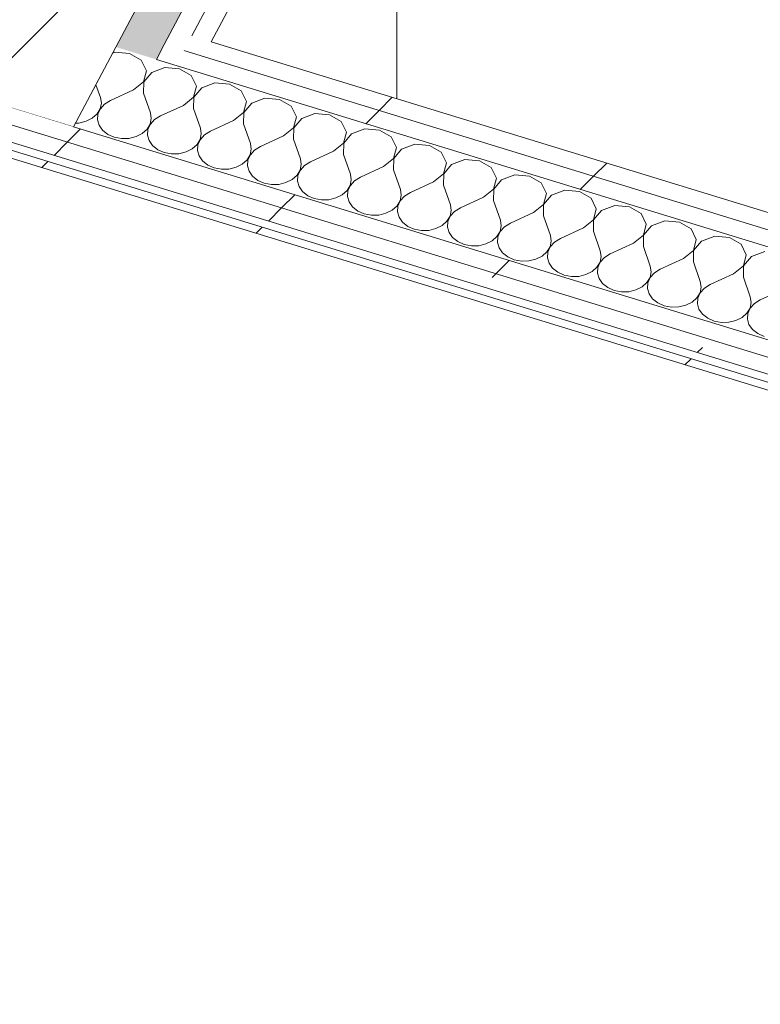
# Model space of a CAD drawing. Header units: millimetres. Extents: x -2220 to 52371, y -4077 to 6953.
# Tile 105 of 256: x 7412 to 7898, y -1580 to -934. Entities that reach past the tile are written whole.
import ezdxf

# ---------------------------------------------------------------- set-up
doc = ezdxf.new("R2010")
doc.units = ezdxf.units.MM
doc.header["$MEASUREMENT"] = 0
doc.linetypes.add('Wipeout_Contour', pattern=[1000, 0, -1000])
doc.layers.add('10_ESTR_Pilars', color=7, linetype='Continuous')
doc.layers.add('Nuevo_08_E_Envans secs', color=7, linetype='Continuous')
for name, color, linetype, lineweight in [('10_ESTR_Pilars_Pluma_Nº__28', 7, 'Continuous', 20), ('10_ESTR_Pilars_Pluma_Nº__42', 8, 'Continuous', 25), ('Nuevo_08_E_Envans secs_Pluma_Nº__1', 7, 'Continuous', 5), ('Nuevo_08_E_Envans secs_Pluma_Nº__47', 7, 'Continuous', 20)]:
    doc.layers.add(name, color=color, linetype=linetype, lineweight=lineweight)
for name, color, linetype, lineweight, true_color in [('Nuevo_08_E_Envans secs_Pluma_Nº__102', 7, 'Continuous', 5, 0xcccccc), ('Nuevo_08_E_Envans secs_Pluma_Nº__171', 171, 'Continuous', 13, 0xaaaaff), ('Nuevo_08_E_Envans secs_Pluma_Nº__177', 7, 'Continuous', 15, 0xf7e046)]:
    doc.layers.add(name, color=color, linetype=linetype, lineweight=lineweight, true_color=true_color)
pattern_1 = [(45, (0, 0), (-183.848, 183.848), [195, -65]), (45, (7e-14, 183.85), (-183.848, 183.848), [195, -65])]

# ---------------------------------------------------------------- blocks, each defined once
blk = doc.blocks.new('Elem Sección_20_1')
at = {"color": 254, "linetype": 'Wipeout_Contour', "lineweight": 0, "ltscale": 29544.938535}
blk.add_wipeout([(7585.97, -741.93), (7231.68, -633.2), (7092.72, -895.4), (7447.01, -1004.13)], dxfattribs=at).dxf.layer = '10_ESTR_Pilars'
at = {"layer": '10_ESTR_Pilars_Pluma_Nº__42', "linetype": 'Continuous', "lineweight": 25}
h = blk.add_hatch(dxfattribs=at)
h.set_pattern_fill('00_GCT_trama_45º_e1_400__05', color=8, style=0, pattern_type=2)
h.set_pattern_definition([(45, (0, 0), (-45.96194, 45.96194), [])])
h.paths.add_polyline_path([(7585.97, -741.93), (7231.68, -633.2), (7092.72, -895.4), (7447.01, -1004.13)])
at = {"layer": '10_ESTR_Pilars_Pluma_Nº__28', "color": 7, "linetype": 'Continuous', "lineweight": 20}
for p, q in [((7231.68, -633.2), (7585.97, -741.93)), ((7092.72, -895.4), (7447.01, -1004.13))]:
    blk.add_line(p, q, dxfattribs=at)
at = {"layer": '10_ESTR_Pilars_Pluma_Nº__28', "color": 7, "linetype": 'Continuous', "lineweight": 20, "flags": 128}
for points in [[(7231.68, -633.2), (7226.52, -642.94), (7120.51, -842.96), (7092.72, -895.4)], [(7585.97, -741.93), (7580.81, -751.66), (7474.8, -951.69), (7447.01, -1004.13)]]:
    blk.add_lwpolyline(points, dxfattribs=at)
blk = doc.blocks.new('*X78')
at = {"layer": 'Nuevo_08_E_Envans secs_Pluma_Nº__102', "color": 254, "linetype": 'Continuous', "lineweight": 5, "true_color": 0xcccccc}
for p, q in [((7474.16, -955.11), (7472.71, -955.64)), ((7483.77, -955.89), (7474.16, -955.11)), ((7491.41, -960.41), (7483.77, -955.89)), ((7494.79, -967.3), (7491.41, -960.41)), ((7492.9, -974.51), (7494.79, -967.3)), ((7498.25, -968.36), (7493.03, -974.56)), ((7506.97, -965.18), (7498.25, -968.36)), ((7516.58, -965.96), (7506.97, -965.18)), ((7524.21, -970.47), (7516.58, -965.96)), ((7486.31, -979.9), (7492.9, -974.51)), ((7493.03, -974.56), (7492.87, -981.91)), ((7527.59, -977.37), (7524.21, -970.47)), ((7539.77, -975.25), (7531.06, -978.43)), ((7549.38, -976.03), (7539.77, -975.25)), ((7557.02, -980.54), (7549.38, -976.03)), ((7461.68, -976.46), (7464.61, -984.85)), ((7486.31, -979.9), (7471.17, -986.87)), ((7492.87, -981.91), (7497.42, -994.92)), ((7525.7, -984.58), (7527.59, -977.37)), ((7531.06, -978.43), (7525.84, -984.62)), ((7560.4, -987.43), (7557.02, -980.54)), ((7464.45, -992.21), (7465.21, -988.54)), ((7467.39, -989.21), (7464.58, -992.25)), ((7465.21, -988.54), (7464.61, -984.85)), ((7471.17, -986.87), (7467.39, -989.21)), ((7519.11, -989.97), (7525.7, -984.58)), ((7525.84, -984.62), (7525.68, -991.98)), ((7558.51, -994.65), (7560.4, -987.43)), ((7563.86, -988.5), (7558.64, -994.69)), ((7572.58, -985.31), (7563.86, -988.5)), ((7582.19, -986.1), (7572.58, -985.31)), ((7589.82, -990.61), (7582.19, -986.1)), ((7459.23, -998.4), (7462.41, -995.58)), ((7462.41, -995.58), (7464.45, -992.21)), ((7464.58, -992.25), (7462.98, -995.76)), ((7498.01, -998.61), (7497.42, -994.92)), ((7519.11, -989.97), (7503.98, -996.93)), ((7525.68, -991.98), (7530.22, -1004.99)), ((7551.92, -1000.03), (7558.51, -994.65)), ((7558.64, -994.69), (7558.48, -1002.05)), ((7593.2, -997.5), (7589.82, -990.61)), ((7605.38, -995.38), (7596.67, -998.56)), ((7614.99, -996.16), (7605.38, -995.38)), ((7448.33, -1001.64), (7450.52, -1001.59)), ((7450.52, -1001.59), (7455.16, -1000.46)), ((7455.16, -1000.46), (7459.23, -998.4)), ((7462.98, -995.76), (7462.7, -999.47)), ((7462.7, -999.47), (7463.75, -1003.09)), ((7497.26, -1002.28), (7498.01, -998.61)), ((7500.19, -999.28), (7497.39, -1002.32)), ((7503.98, -996.93), (7500.19, -999.28)), ((7551.92, -1000.03), (7536.78, -1007)), ((7558.48, -1002.05), (7563.03, -1015.06)), ((7591.31, -1004.72), (7593.2, -997.5)), ((7596.67, -998.56), (7591.45, -1004.76)), ((7622.63, -1000.68), (7614.99, -996.16)), ((7626.01, -1007.57), (7622.63, -1000.68)), ((7463.75, -1003.09), (7466.07, -1006.36)), ((7466.07, -1006.36), (7469.48, -1009.02)), ((7487.97, -1010.52), (7492.04, -1008.47)), ((7492.04, -1008.47), (7495.21, -1005.65)), ((7495.21, -1005.65), (7497.26, -1002.28)), ((7495.78, -1005.83), (7495.5, -1009.53)), ((7497.39, -1002.32), (7495.78, -1005.83)), ((7530.82, -1008.68), (7530.22, -1004.99)), ((7536.78, -1007), (7533, -1009.34)), ((7584.72, -1010.1), (7591.31, -1004.72)), ((7591.45, -1004.76), (7591.28, -1012.11)), ((7624.12, -1014.78), (7626.01, -1007.57)), ((7629.47, -1008.63), (7624.25, -1014.83)), ((7638.19, -1005.45), (7629.47, -1008.63)), ((7647.8, -1006.23), (7638.19, -1005.45)), ((7655.43, -1010.74), (7647.8, -1006.23)), ((7469.48, -1009.02), (7473.71, -1010.87)), ((7473.71, -1010.87), (7478.44, -1011.77)), ((7478.44, -1011.77), (7483.32, -1011.65)), ((7483.32, -1011.65), (7487.97, -1010.52)), ((7495.5, -1009.53), (7496.56, -1013.16)), ((7496.56, -1013.16), (7498.88, -1016.43)), ((7528.02, -1015.72), (7530.06, -1012.35)), ((7530.19, -1012.39), (7528.59, -1015.89)), ((7530.06, -1012.35), (7530.82, -1008.68)), ((7533, -1009.34), (7530.19, -1012.39)), ((7563.62, -1018.74), (7563.03, -1015.06)), ((7584.72, -1010.1), (7569.59, -1017.07)), ((7591.28, -1012.11), (7595.83, -1025.12)), ((7617.53, -1020.17), (7624.12, -1014.78)), ((7624.25, -1014.83), (7624.09, -1022.18)), ((7658.81, -1017.64), (7655.43, -1010.74)), ((7498.88, -1016.43), (7502.28, -1019.09)), ((7502.28, -1019.09), (7506.51, -1020.94)), ((7506.51, -1020.94), (7511.25, -1021.84)), ((7516.13, -1021.72), (7520.77, -1020.59)), ((7520.77, -1020.59), (7524.84, -1018.54)), ((7524.84, -1018.54), (7528.02, -1015.72)), ((7528.59, -1015.89), (7528.31, -1019.6)), ((7528.31, -1019.6), (7529.36, -1023.23)), ((7562.87, -1022.41), (7563.62, -1018.74)), ((7565.8, -1019.41), (7563, -1022.45)), ((7569.59, -1017.07), (7565.8, -1019.41)), ((7617.53, -1020.17), (7602.39, -1027.14)), ((7656.92, -1024.85), (7658.81, -1017.64)), ((7662.28, -1018.7), (7657.06, -1024.89)), ((7670.99, -1015.52), (7662.28, -1018.7)), ((7680.6, -1016.3), (7670.99, -1015.52)), ((7688.24, -1020.81), (7680.6, -1016.3)), ((7691.62, -1027.7), (7688.24, -1020.81)), ((7511.25, -1021.84), (7516.13, -1021.72)), ((7529.36, -1023.23), (7531.68, -1026.5)), ((7531.68, -1026.5), (7535.09, -1029.16)), ((7557.65, -1028.61), (7560.82, -1025.79)), ((7560.82, -1025.79), (7562.87, -1022.41)), ((7561.39, -1025.96), (7561.11, -1029.67)), ((7563, -1022.45), (7561.39, -1025.96)), ((7596.42, -1028.81), (7595.83, -1025.12)), ((7602.39, -1027.14), (7598.61, -1029.48)), ((7624.09, -1022.18), (7628.64, -1035.19)), ((7650.33, -1030.24), (7656.92, -1024.85)), ((7657.06, -1024.89), (7656.89, -1032.25)), ((7689.73, -1034.92), (7691.62, -1027.7)), ((7703.8, -1025.58), (7695.08, -1028.77)), ((7713.41, -1026.37), (7703.8, -1025.58)), ((7721.04, -1030.88), (7713.41, -1026.37)), ((7535.09, -1029.16), (7539.32, -1031.01)), ((7539.32, -1031.01), (7544.05, -1031.91)), ((7544.05, -1031.91), (7548.93, -1031.79)), ((7548.93, -1031.79), (7553.58, -1030.66)), ((7553.58, -1030.66), (7557.65, -1028.61)), ((7561.11, -1029.67), (7562.17, -1033.3)), ((7562.17, -1033.3), (7564.49, -1036.56)), ((7593.63, -1035.85), (7595.67, -1032.48)), ((7595.8, -1032.52), (7594.2, -1036.03)), ((7595.67, -1032.48), (7596.42, -1028.81)), ((7598.61, -1029.48), (7595.8, -1032.52)), ((7650.33, -1030.24), (7635.2, -1037.2)), ((7656.89, -1032.25), (7661.44, -1045.26)), ((7695.08, -1028.77), (7689.86, -1034.96)), ((7724.42, -1037.77), (7721.04, -1030.88)), ((7564.49, -1036.56), (7567.89, -1039.22)), ((7567.89, -1039.22), (7572.12, -1041.07)), ((7581.73, -1041.86), (7586.38, -1040.73)), ((7586.38, -1040.73), (7590.45, -1038.67)), ((7590.45, -1038.67), (7593.63, -1035.85)), ((7594.2, -1036.03), (7593.92, -1039.74)), ((7593.92, -1039.74), (7594.97, -1043.36)), ((7628.48, -1042.55), (7629.23, -1038.88)), ((7631.41, -1039.55), (7628.61, -1042.59)), ((7629.23, -1038.88), (7628.64, -1035.19)), ((7635.2, -1037.2), (7631.41, -1039.55)), ((7683.14, -1040.3), (7668, -1047.27)), ((7683.14, -1040.3), (7689.73, -1034.92)), ((7689.86, -1034.96), (7689.7, -1042.32)), ((7722.53, -1044.99), (7724.42, -1037.77)), ((7727.88, -1038.83), (7722.67, -1045.03)), ((7736.6, -1035.65), (7727.88, -1038.83)), ((7746.21, -1036.43), (7736.6, -1035.65)), ((7753.85, -1040.94), (7746.21, -1036.43)), ((7757.23, -1047.84), (7753.85, -1040.94)), ((7572.12, -1041.07), (7576.86, -1041.97)), ((7576.86, -1041.97), (7581.73, -1041.86)), ((7594.97, -1043.36), (7597.29, -1046.63)), ((7597.29, -1046.63), (7600.7, -1049.29)), ((7623.26, -1048.74), (7626.43, -1045.92)), ((7626.43, -1045.92), (7628.48, -1042.55)), ((7627, -1046.1), (7626.72, -1049.8)), ((7628.61, -1042.59), (7627, -1046.1)), ((7662.03, -1048.95), (7661.44, -1045.26)), ((7668, -1047.27), (7664.22, -1049.61)), ((7689.7, -1042.32), (7694.25, -1055.33)), ((7715.94, -1050.37), (7722.53, -1044.99)), ((7722.67, -1045.03), (7722.5, -1052.38)), ((7769.41, -1045.72), (7760.69, -1048.9)), ((7779.02, -1046.5), (7769.41, -1045.72)), ((7786.65, -1051.01), (7779.02, -1046.5)), ((7600.7, -1049.29), (7604.93, -1051.14)), ((7604.93, -1051.14), (7609.66, -1052.04)), ((7609.66, -1052.04), (7614.54, -1051.92)), ((7614.54, -1051.92), (7619.19, -1050.79)), ((7619.19, -1050.79), (7623.26, -1048.74)), ((7626.72, -1049.8), (7627.78, -1053.43)), ((7627.78, -1053.43), (7630.1, -1056.7)), ((7659.24, -1055.99), (7661.28, -1052.61)), ((7661.41, -1052.66), (7659.81, -1056.16)), ((7661.28, -1052.61), (7662.03, -1048.95)), ((7664.22, -1049.61), (7661.41, -1052.66)), ((7715.94, -1050.37), (7700.81, -1057.34)), ((7722.5, -1052.38), (7727.05, -1065.39)), ((7755.34, -1055.05), (7757.23, -1047.84)), ((7760.69, -1048.9), (7755.47, -1055.09)), ((7790.03, -1057.91), (7786.65, -1051.01)), ((7630.1, -1056.7), (7633.5, -1059.36)), ((7633.5, -1059.36), (7637.73, -1061.21)), ((7651.99, -1060.86), (7656.06, -1058.81)), ((7656.06, -1058.81), (7659.24, -1055.99)), ((7659.81, -1056.16), (7659.52, -1059.87)), ((7659.52, -1059.87), (7660.58, -1063.5)), ((7694.08, -1062.68), (7694.84, -1059.01)), ((7697.02, -1059.68), (7694.22, -1062.72)), ((7694.84, -1059.01), (7694.25, -1055.33)), ((7700.81, -1057.34), (7697.02, -1059.68)), ((7748.75, -1060.44), (7755.34, -1055.05)), ((7755.47, -1055.09), (7755.31, -1062.45)), ((7788.14, -1065.12), (7790.03, -1057.91)), ((7793.49, -1058.97), (7788.28, -1065.16)), ((7802.21, -1055.79), (7793.49, -1058.97)), ((7811.82, -1056.57), (7802.21, -1055.79)), ((7819.46, -1061.08), (7811.82, -1056.57)), ((7637.73, -1061.21), (7642.47, -1062.11)), ((7642.47, -1062.11), (7647.34, -1061.99)), ((7647.34, -1061.99), (7651.99, -1060.86)), ((7660.58, -1063.5), (7662.9, -1066.77)), ((7662.9, -1066.77), (7666.31, -1069.43)), ((7688.87, -1068.88), (7692.04, -1066.06)), ((7692.04, -1066.06), (7694.08, -1062.68)), ((7692.61, -1066.23), (7692.33, -1069.94)), ((7694.22, -1062.72), (7692.61, -1066.23)), ((7727.64, -1069.08), (7727.05, -1065.39)), ((7748.75, -1060.44), (7733.61, -1067.41)), ((7755.31, -1062.45), (7759.86, -1075.46)), ((7781.55, -1070.51), (7788.14, -1065.12)), ((7788.28, -1065.16), (7788.11, -1072.52)), ((7822.84, -1067.97), (7819.46, -1061.08)), ((7835.02, -1065.85), (7826.3, -1069.04)), ((7844.63, -1066.64), (7835.02, -1065.85)), ((7852.26, -1071.15), (7844.63, -1066.64)), ((7666.31, -1069.43), (7670.54, -1071.28)), ((7670.54, -1071.28), (7675.27, -1072.18)), ((7675.27, -1072.18), (7680.15, -1072.06)), ((7680.15, -1072.06), (7684.8, -1070.93)), ((7684.8, -1070.93), (7688.87, -1068.88)), ((7692.33, -1069.94), (7693.39, -1073.57)), ((7724.85, -1076.12), (7726.89, -1072.75)), ((7727.02, -1072.79), (7725.42, -1076.3)), ((7726.89, -1072.75), (7727.64, -1069.08)), ((7729.82, -1069.75), (7727.02, -1072.79)), ((7733.61, -1067.41), (7729.82, -1069.75)), ((7781.55, -1070.51), (7766.42, -1077.47)), ((7788.11, -1072.52), (7792.66, -1085.53)), ((7820.95, -1075.19), (7822.84, -1067.97)), ((7826.3, -1069.04), (7821.08, -1075.23)), ((7855.64, -1078.04), (7852.26, -1071.15)), ((7693.39, -1073.57), (7695.71, -1076.83)), ((7695.71, -1076.83), (7699.11, -1079.49)), ((7699.11, -1079.49), (7703.34, -1081.34)), ((7717.6, -1081), (7721.67, -1078.94)), ((7721.67, -1078.94), (7724.85, -1076.12)), ((7725.42, -1076.3), (7725.13, -1080.01)), ((7759.69, -1082.82), (7760.45, -1079.15)), ((7760.45, -1079.15), (7759.86, -1075.46)), ((7766.42, -1077.47), (7762.63, -1079.82)), ((7814.36, -1080.57), (7820.95, -1075.19)), ((7821.08, -1075.23), (7820.92, -1082.59)), ((7853.75, -1085.26), (7855.64, -1078.04)), ((7859.1, -1079.1), (7853.88, -1085.3)), ((7867.82, -1075.92), (7859.1, -1079.1)), ((7877.43, -1076.7), (7867.82, -1075.92)), ((7885.07, -1081.21), (7877.43, -1076.7)), ((7703.34, -1081.34), (7708.08, -1082.24)), ((7708.08, -1082.24), (7712.95, -1082.13)), ((7712.95, -1082.13), (7717.6, -1081)), ((7725.13, -1080.01), (7726.19, -1083.63)), ((7726.19, -1083.63), (7728.51, -1086.9)), ((7754.48, -1089.01), (7757.65, -1086.19)), ((7757.65, -1086.19), (7759.69, -1082.82)), ((7759.83, -1082.86), (7758.22, -1086.37)), ((7762.63, -1079.82), (7759.83, -1082.86)), ((7793.25, -1089.21), (7792.66, -1085.53)), ((7814.36, -1080.57), (7799.22, -1087.54)), ((7820.92, -1082.59), (7825.47, -1095.6)), ((7847.16, -1090.64), (7853.75, -1085.26)), ((7853.88, -1085.3), (7853.72, -1092.65)), ((7888.45, -1088.11), (7885.07, -1081.21)), ((7900.63, -1085.99), (7891.91, -1089.17)), ((7728.51, -1086.9), (7731.92, -1089.56)), ((7731.92, -1089.56), (7736.15, -1091.41)), ((7736.15, -1091.41), (7740.88, -1092.31)), ((7740.88, -1092.31), (7745.76, -1092.19)), ((7745.76, -1092.19), (7750.41, -1091.06)), ((7750.41, -1091.06), (7754.48, -1089.01)), ((7758.22, -1086.37), (7757.94, -1090.07)), ((7757.94, -1090.07), (7759, -1093.7)), ((7792.5, -1092.88), (7793.25, -1089.21)), ((7795.43, -1089.88), (7792.63, -1092.93)), ((7799.22, -1087.54), (7795.43, -1089.88)), ((7847.16, -1090.64), (7832.03, -1097.61)), ((7853.72, -1092.65), (7858.27, -1105.66)), ((7886.56, -1095.32), (7888.45, -1088.11)), ((7891.91, -1089.17), (7886.69, -1095.36)), ((7759, -1093.7), (7761.32, -1096.97)), ((7761.32, -1096.97), (7764.72, -1099.63)), ((7783.21, -1101.13), (7787.28, -1099.08)), ((7787.28, -1099.08), (7790.46, -1096.26)), ((7790.46, -1096.26), (7792.5, -1092.88)), ((7791.03, -1096.43), (7790.74, -1100.14)), ((7792.63, -1092.93), (7791.03, -1096.43)), ((7826.06, -1099.28), (7825.47, -1095.6)), ((7832.03, -1097.61), (7828.24, -1099.95)), ((7879.97, -1100.71), (7886.56, -1095.32)), ((7886.69, -1095.36), (7886.53, -1102.72)), ((7764.72, -1099.63), (7768.95, -1101.48)), ((7768.95, -1101.48), (7773.69, -1102.38)), ((7773.69, -1102.38), (7778.56, -1102.26)), ((7778.56, -1102.26), (7783.21, -1101.13)), ((7790.74, -1100.14), (7791.8, -1103.77)), ((7791.8, -1103.77), (7794.12, -1107.03)), ((7823.26, -1106.33), (7825.3, -1102.95)), ((7825.44, -1102.99), (7823.83, -1106.5)), ((7825.3, -1102.95), (7826.06, -1099.28)), ((7828.24, -1099.95), (7825.44, -1102.99)), ((7879.97, -1100.71), (7864.83, -1107.68)), ((7886.53, -1102.72), (7891.08, -1115.73)), ((7794.12, -1107.03), (7797.53, -1109.69)), ((7797.53, -1109.69), (7801.76, -1111.55)), ((7801.76, -1111.55), (7806.49, -1112.45)), ((7811.37, -1112.33), (7816.02, -1111.2)), ((7816.02, -1111.2), (7820.09, -1109.15)), ((7820.09, -1109.15), (7823.26, -1106.33)), ((7823.83, -1106.5), (7823.55, -1110.21)), ((7823.55, -1110.21), (7824.61, -1113.83)), ((7858.11, -1113.02), (7858.86, -1109.35)), ((7861.04, -1110.02), (7858.24, -1113.06)), ((7858.86, -1109.35), (7858.27, -1105.66)), ((7864.83, -1107.68), (7861.04, -1110.02)), ((7912.77, -1110.77), (7897.64, -1117.74)), ((7806.49, -1112.45), (7811.37, -1112.33)), ((7824.61, -1113.83), (7826.93, -1117.1)), ((7826.93, -1117.1), (7830.33, -1119.76)), ((7852.89, -1119.21), (7856.07, -1116.39)), ((7856.07, -1116.39), (7858.11, -1113.02)), ((7856.64, -1116.57), (7856.35, -1120.28)), ((7858.24, -1113.06), (7856.64, -1116.57)), ((7891.67, -1119.42), (7891.08, -1115.73)), ((7897.64, -1117.74), (7893.85, -1120.09)), ((7830.33, -1119.76), (7834.56, -1121.61)), ((7834.56, -1121.61), (7839.3, -1122.51)), ((7839.3, -1122.51), (7844.17, -1122.39)), ((7844.17, -1122.39), (7848.82, -1121.27)), ((7848.82, -1121.27), (7852.89, -1119.21)), ((7856.35, -1120.28), (7857.41, -1123.9)), ((7857.41, -1123.9), (7859.73, -1127.17)), ((7888.87, -1126.46), (7890.91, -1123.09)), ((7891.05, -1123.13), (7889.44, -1126.64)), ((7890.91, -1123.09), (7891.67, -1119.42)), ((7893.85, -1120.09), (7891.05, -1123.13)), ((7859.73, -1127.17), (7863.14, -1129.83)), ((7863.14, -1129.83), (7867.37, -1131.68)), ((7876.98, -1132.46), (7881.63, -1131.33)), ((7881.63, -1131.33), (7885.69, -1129.28)), ((7885.69, -1129.28), (7888.87, -1126.46)), ((7889.44, -1126.64), (7889.16, -1130.34)), ((7889.16, -1130.34), (7890.22, -1133.97)), ((7867.37, -1131.68), (7872.1, -1132.58)), ((7872.1, -1132.58), (7876.98, -1132.46)), ((7890.22, -1133.97), (7892.54, -1137.24)), ((7892.54, -1137.24), (7895.94, -1139.9)), ((7895.94, -1139.9), (7900.17, -1141.75))]:
    blk.add_line(p, q, dxfattribs=at)
blk = doc.blocks.new('Elem Sección_68_1')
at = {"layer": 'Nuevo_08_E_Envans secs', "lineweight": 0}
blk.add_blockref('*X78', (0, 0), dxfattribs=at)
at = {"color": 254, "linetype": 'Wipeout_Contour', "lineweight": 0, "ltscale": 33687.2822}
blk.add_wipeout([(7524.49, -944.29), (7519.33, -954.03), (9145.57, -1453.1), (9150.73, -1443.37)], dxfattribs=at).dxf.layer = 'Nuevo_08_E_Envans secs'
at = {"layer": 'Nuevo_08_E_Envans secs_Pluma_Nº__177', "linetype": 'Continuous', "lineweight": 15, "true_color": 0xf7e046}
h = blk.add_hatch(dxfattribs=at)
h.set_pattern_fill('Panellat_HPL_0001', color=53, style=0, pattern_type=2)
h.set_pattern_definition(pattern_1)
h.paths.add_polyline_path([(7524.49, -944.29), (7519.33, -954.03), (9145.57, -1453.1), (9150.73, -1443.37)])
at = {"color": 254, "linetype": 'Wipeout_Contour', "lineweight": 0, "ltscale": 50512.399528}
blk.add_wipeout([(7506.54, -950.1), (7501.37, -959.84), (9153.2, -1466.77), (9158.37, -1457.03), (9145.57, -1453.1), (7519.33, -954.03)], dxfattribs=at).dxf.layer = 'Nuevo_08_E_Envans secs'
at = {"layer": 'Nuevo_08_E_Envans secs_Pluma_Nº__177', "linetype": 'Continuous', "lineweight": 15, "true_color": 0xf7e046}
h = blk.add_hatch(dxfattribs=at)
h.set_pattern_fill('Panellat_HPL_0001', color=53, style=0, pattern_type=2)
h.set_pattern_definition(pattern_1)
h.paths.add_polyline_path([(7506.54, -950.1), (7501.37, -959.84), (9153.2, -1466.77), (9158.37, -1457.03), (9145.57, -1453.1), (7519.33, -954.03)])
at = {"color": 254, "linetype": 'Wipeout_Contour', "lineweight": 0, "ltscale": 30493.871432}
blk.add_wipeout([(5868.08, -552.67), (9216.61, -1580.3), (9219, -1575.8), (5870.47, -548.18)], dxfattribs=at).dxf.layer = 'Nuevo_08_E_Envans secs'
at = {"layer": 'Nuevo_08_E_Envans secs_Pluma_Nº__171', "linetype": 'Continuous', "lineweight": 13, "true_color": 0xaaaaff}
h = blk.add_hatch(dxfattribs=at)
h.set_pattern_fill('Panellat_HPL_0001', color=161, style=0, pattern_type=2)
h.set_pattern_definition(pattern_1)
h.paths.add_polyline_path([(5868.08, -552.67), (9216.61, -1580.3), (9219, -1575.8), (5870.47, -548.18)])
at = {"color": 254, "linetype": 'Wipeout_Contour', "lineweight": 0, "ltscale": 39819.543603}
blk.add_wipeout([(5872.85, -543.69), (9209.57, -1567.68), (9214.73, -1557.94), (9201.94, -1554.02), (5878.01, -533.95)], dxfattribs=at).dxf.layer = 'Nuevo_08_E_Envans secs'
at = {"layer": 'Nuevo_08_E_Envans secs_Pluma_Nº__177', "linetype": 'Continuous', "lineweight": 15, "true_color": 0xf7e046}
h = blk.add_hatch(dxfattribs=at)
h.set_pattern_fill('Panellat_HPL_0001', color=53, style=0, pattern_type=2)
h.set_pattern_definition(pattern_1)
h.paths.add_polyline_path([(5872.85, -543.69), (9209.57, -1567.68), (9214.73, -1557.94), (9201.94, -1554.02), (5878.01, -533.95)])
at = {"color": 254, "linetype": 'Wipeout_Contour', "lineweight": 0, "ltscale": 54462.240952}
blk.add_wipeout([(5878.01, -533.95), (9201.94, -1554.02), (9207.1, -1544.28), (9194.3, -1540.35), (7447.01, -1004.13), (7092.72, -895.4), (5883.17, -524.21)], dxfattribs=at).dxf.layer = 'Nuevo_08_E_Envans secs'
at = {"layer": 'Nuevo_08_E_Envans secs_Pluma_Nº__177', "linetype": 'Continuous', "lineweight": 15, "true_color": 0xf7e046}
h = blk.add_hatch(dxfattribs=at)
h.set_pattern_fill('Panellat_HPL_0001', color=53, style=0, pattern_type=2)
h.set_pattern_definition(pattern_1)
h.paths.add_polyline_path([(5878.01, -533.95), (9201.94, -1554.02), (9207.1, -1544.28), (9194.3, -1540.35), (7447.01, -1004.13), (7092.72, -895.4), (5883.17, -524.21)])
at = {"layer": 'Nuevo_08_E_Envans secs_Pluma_Nº__1', "color": 7, "linetype": 'Continuous', "lineweight": 5}
for p, q in [((5878.01, -533.95), (9201.94, -1554.02)), ((5870.47, -548.18), (9213.09, -1573.99)), ((5872.85, -543.69), (9209.57, -1567.68)), ((5868.08, -552.67), (9216.61, -1580.3)), ((7537.29, -948.22), (9137.94, -1439.44)), ((7519.33, -954.03), (9145.57, -1453.1)), ((7501.37, -959.84), (9153.2, -1466.77)), ((7447.01, -1004.13), (9194.3, -1540.35))]:
    blk.add_line(p, q, dxfattribs=at)
blk = doc.blocks.new('*X105')
at = {"layer": 'Nuevo_08_E_Envans secs_Pluma_Nº__102', "color": 254, "linetype": 'Continuous', "lineweight": 5, "true_color": 0xcccccc}
for p, q in [((7216.23, -610.36), (7214.63, -607.08)), ((7215.16, -614.48), (7216.23, -610.36)), ((7218.21, -610.96), (7215.23, -614.5)), ((7223.19, -609.15), (7218.21, -610.96)), ((7228.69, -609.59), (7223.19, -609.15)), ((7233.05, -612.17), (7228.69, -609.59)), ((7234.98, -616.11), (7233.05, -612.17)), ((7211.39, -617.56), (7208.33, -618.97)), ((7211.39, -617.56), (7215.16, -614.48)), ((7215.23, -614.5), (7215.14, -618.71)), ((7215.14, -618.71), (7217.74, -626.14)), ((7230.14, -623.31), (7233.9, -620.23)), ((7233.98, -620.26), (7233.88, -624.46)), ((7233.9, -620.23), (7234.98, -616.11)), ((7236.96, -616.72), (7233.98, -620.26)), ((7241.94, -614.9), (7236.96, -616.72)), ((7247.43, -615.34), (7241.94, -614.9)), ((7251.8, -617.92), (7247.43, -615.34)), ((7253.73, -621.86), (7251.8, -617.92)), ((7260.69, -620.65), (7255.7, -622.47)), ((7266.18, -621.1), (7260.69, -620.65)), ((7218.08, -628.25), (7217.74, -626.14)), ((7230.14, -623.31), (7221.49, -627.29)), ((7233.88, -624.46), (7236.48, -631.89)), ((7248.88, -629.06), (7252.65, -625.99)), ((7252.72, -626.01), (7252.63, -630.21)), ((7252.65, -625.99), (7253.73, -621.86)), ((7255.7, -622.47), (7252.72, -626.01)), ((7270.54, -623.68), (7266.18, -621.1)), ((7272.47, -627.61), (7270.54, -623.68)), ((7279.43, -626.4), (7274.45, -628.22)), ((7284.92, -626.85), (7279.43, -626.4)), ((7289.29, -629.43), (7284.92, -626.85)), ((7200.7, -633.36), (7201.77, -634.2)), ((7214.66, -633.88), (7216.48, -632.27)), ((7216.48, -632.27), (7217.64, -630.34)), ((7216.8, -632.37), (7216.64, -634.49)), ((7217.72, -630.37), (7216.8, -632.37)), ((7217.64, -630.34), (7218.08, -628.25)), ((7219.32, -628.63), (7217.72, -630.37)), ((7221.49, -627.29), (7219.32, -628.63)), ((7236.82, -634), (7236.48, -631.89)), ((7240.23, -633.04), (7238.07, -634.38)), ((7248.88, -629.06), (7240.23, -633.04)), ((7252.63, -630.21), (7255.23, -637.65)), ((7267.63, -634.81), (7271.39, -631.74)), ((7271.47, -631.76), (7271.38, -635.96)), ((7271.39, -631.74), (7272.47, -627.61)), ((7274.45, -628.22), (7271.47, -631.76)), ((7291.22, -633.37), (7289.29, -629.43)), ((7290.14, -637.49), (7291.22, -633.37)), ((7298.18, -632.16), (7293.2, -633.97)), ((7303.67, -632.6), (7298.18, -632.16)), ((7308.03, -635.18), (7303.67, -632.6)), ((7201.77, -634.2), (7204.19, -635.25)), ((7204.19, -635.25), (7206.89, -635.77)), ((7206.89, -635.77), (7209.68, -635.7)), ((7209.68, -635.7), (7212.34, -635.06)), ((7212.34, -635.06), (7214.66, -633.88)), ((7216.64, -634.49), (7217.25, -636.56)), ((7217.25, -636.56), (7218.57, -638.43)), ((7218.57, -638.43), (7220.52, -639.95)), ((7220.52, -639.95), (7222.93, -641.01)), ((7236.67, -634.73), (7236.82, -634)), ((7238.07, -634.38), (7237.51, -634.99)), ((7255.57, -639.75), (7255.23, -637.65)), ((7255.42, -640.48), (7255.57, -639.75)), ((7258.98, -638.8), (7256.81, -640.13)), ((7267.63, -634.81), (7258.98, -638.8)), ((7271.38, -635.96), (7273.97, -643.4)), ((7286.37, -640.57), (7290.14, -637.49)), ((7290.21, -637.51), (7290.12, -641.72)), ((7293.2, -633.97), (7290.21, -637.51)), ((7309.96, -639.12), (7308.03, -635.18)), ((7308.88, -643.24), (7309.96, -639.12)), ((7311.94, -639.73), (7308.96, -643.27)), ((7316.92, -637.91), (7311.94, -639.73)), ((7322.41, -638.36), (7316.92, -637.91)), ((7326.78, -640.93), (7322.41, -638.36)), ((7222.93, -641.01), (7225.64, -641.52)), ((7225.64, -641.52), (7227.29, -641.48)), ((7256.81, -640.13), (7256.26, -640.74)), ((7274.31, -645.51), (7273.97, -643.4)), ((7274.16, -646.24), (7274.31, -645.51)), ((7275.56, -645.89), (7275, -646.49)), ((7277.72, -644.55), (7275.56, -645.89)), ((7286.37, -640.57), (7277.72, -644.55)), ((7290.12, -641.72), (7292.72, -649.15)), ((7305.12, -646.32), (7296.47, -650.3)), ((7305.12, -646.32), (7308.88, -643.24)), ((7308.96, -643.27), (7308.87, -647.47)), ((7328.71, -644.87), (7326.78, -640.93)), ((7327.63, -649), (7328.71, -644.87)), ((7330.69, -645.48), (7327.7, -649.02)), ((7335.67, -643.66), (7330.69, -645.48)), ((7341.16, -644.11), (7335.67, -643.66)), ((7345.52, -646.69), (7341.16, -644.11)), ((7293.06, -651.26), (7292.72, -649.15)), ((7292.91, -651.99), (7293.06, -651.26)), ((7294.3, -651.64), (7293.75, -652.25)), ((7296.47, -650.3), (7294.3, -651.64)), ((7308.87, -647.47), (7311.47, -654.9)), ((7323.86, -652.07), (7315.21, -656.05)), ((7323.86, -652.07), (7327.63, -649)), ((7327.7, -649.02), (7327.61, -653.22)), ((7347.45, -650.63), (7345.52, -646.69)), ((7346.37, -654.75), (7347.45, -650.63)), ((7349.43, -651.23), (7346.45, -654.77)), ((7354.41, -649.41), (7349.43, -651.23)), ((7359.91, -649.86), (7354.41, -649.41)), ((7364.27, -652.44), (7359.91, -649.86)), ((7366.2, -656.38), (7364.27, -652.44)), ((7311.8, -657.01), (7311.47, -654.9)), ((7311.65, -657.74), (7311.8, -657.01)), ((7313.05, -657.39), (7312.49, -658)), ((7315.21, -656.05), (7313.05, -657.39)), ((7327.61, -653.22), (7330.21, -660.66)), ((7342.61, -657.83), (7333.96, -661.81)), ((7342.61, -657.83), (7346.37, -654.75)), ((7346.45, -654.77), (7346.36, -658.98)), ((7346.36, -658.98), (7348.96, -666.41)), ((7365.12, -660.5), (7366.2, -656.38)), ((7368.18, -656.99), (7365.2, -660.52)), ((7373.16, -655.17), (7368.18, -656.99)), ((7378.65, -655.61), (7373.16, -655.17)), ((7383.01, -658.19), (7378.65, -655.61)), ((7384.94, -662.13), (7383.01, -658.19)), ((7330.55, -662.76), (7330.21, -660.66)), ((7330.4, -663.49), (7330.55, -662.76)), ((7331.8, -663.15), (7331.24, -663.75)), ((7333.96, -661.81), (7331.8, -663.15)), ((7361.35, -663.58), (7352.71, -667.56)), ((7361.35, -663.58), (7365.12, -660.5)), ((7365.2, -660.52), (7365.1, -664.73)), ((7365.1, -664.73), (7367.7, -672.16)), ((7383.87, -666.25), (7384.94, -662.13)), ((7386.92, -662.74), (7383.94, -666.28)), ((7391.9, -660.92), (7386.92, -662.74)), ((7397.4, -661.37), (7391.9, -660.92)), ((7401.76, -663.94), (7397.4, -661.37)), ((7403.69, -667.88), (7401.76, -663.94)), ((7349.29, -668.52), (7348.96, -666.41)), ((7349.14, -669.25), (7349.29, -668.52)), ((7350.54, -668.9), (7349.98, -669.5)), ((7352.71, -667.56), (7350.54, -668.9)), ((7368.04, -674.27), (7367.7, -672.16)), ((7380.1, -669.33), (7371.45, -673.31)), ((7380.1, -669.33), (7383.87, -666.25)), ((7383.94, -666.28), (7383.85, -670.48)), ((7383.85, -670.48), (7386.45, -677.92)), ((7398.85, -675.08), (7402.61, -672.01)), ((7402.69, -672.03), (7402.59, -676.23)), ((7402.61, -672.01), (7403.69, -667.88)), ((7405.67, -668.49), (7402.69, -672.03)), ((7410.65, -666.67), (7405.67, -668.49)), ((7416.14, -667.12), (7410.65, -666.67)), ((7420.51, -669.7), (7416.14, -667.12)), ((7422.44, -673.64), (7420.51, -669.7)), ((7429.4, -672.43), (7424.41, -674.24)), ((7434.89, -672.87), (7429.4, -672.43)), ((7367.89, -675), (7368.04, -674.27)), ((7369.29, -674.65), (7368.73, -675.26)), ((7371.45, -673.31), (7369.29, -674.65)), ((7386.79, -680.02), (7386.45, -677.92)), ((7398.85, -675.08), (7390.2, -679.07)), ((7402.59, -676.23), (7405.19, -683.67)), ((7417.59, -680.84), (7421.36, -677.76)), ((7421.43, -677.78), (7421.34, -681.99)), ((7421.36, -677.76), (7422.44, -673.64)), ((7424.41, -674.24), (7421.43, -677.78)), ((7439.25, -675.45), (7434.89, -672.87)), ((7441.18, -679.39), (7439.25, -675.45)), ((7448.14, -678.18), (7443.16, -680)), ((7453.63, -678.63), (7448.14, -678.18)), ((7458, -681.2), (7453.63, -678.63)), ((7386.64, -680.75), (7386.79, -680.02)), ((7388.03, -680.4), (7387.47, -681.01)), ((7390.2, -679.07), (7388.03, -680.4)), ((7405.53, -685.77), (7405.19, -683.67)), ((7408.94, -684.82), (7406.78, -686.16)), ((7417.59, -680.84), (7408.94, -684.82)), ((7421.34, -681.99), (7423.94, -689.42)), ((7436.34, -686.59), (7440.1, -683.51)), ((7440.18, -683.54), (7440.09, -687.74)), ((7440.1, -683.51), (7441.18, -679.39)), ((7443.16, -680), (7440.18, -683.54)), ((7459.93, -685.14), (7458, -681.2)), ((7458.85, -689.27), (7459.93, -685.14)), ((7466.89, -683.93), (7461.91, -685.75)), ((7472.38, -684.38), (7466.89, -683.93)), ((7476.74, -686.96), (7472.38, -684.38)), ((7405.38, -686.5), (7405.53, -685.77)), ((7406.78, -686.16), (7406.22, -686.76)), ((7424.28, -691.53), (7423.94, -689.42)), ((7424.13, -692.26), (7424.28, -691.53)), ((7427.69, -690.57), (7425.52, -691.91)), ((7436.34, -686.59), (7427.69, -690.57)), ((7440.09, -687.74), (7442.68, -695.17)), ((7455.08, -692.34), (7458.85, -689.27)), ((7458.92, -689.29), (7458.83, -693.49)), ((7461.91, -685.75), (7458.92, -689.29)), ((7478.67, -690.89), (7476.74, -686.96)), ((7477.59, -695.02), (7478.67, -690.89)), ((7480.65, -691.5), (7477.67, -695.04)), ((7485.63, -689.68), (7480.65, -691.5)), ((7491.12, -690.13), (7485.63, -689.68)), ((7495.49, -692.71), (7491.12, -690.13)), ((7425.52, -691.91), (7424.97, -692.52)), ((7443.02, -697.28), (7442.68, -695.17)), ((7442.87, -698.01), (7443.02, -697.28)), ((7444.27, -697.66), (7443.71, -698.27)), ((7446.43, -696.32), (7444.27, -697.66)), ((7455.08, -692.34), (7446.43, -696.32)), ((7458.83, -693.49), (7461.43, -700.93)), ((7473.83, -698.09), (7465.18, -702.08)), ((7473.83, -698.09), (7477.59, -695.02)), ((7477.67, -695.04), (7477.58, -699.25)), ((7497.42, -696.65), (7495.49, -692.71)), ((7496.34, -700.77), (7497.42, -696.65)), ((7499.4, -697.26), (7496.41, -700.79)), ((7504.38, -695.44), (7499.4, -697.26)), ((7509.87, -695.88), (7504.38, -695.44)), ((7514.23, -698.46), (7509.87, -695.88)), ((7461.77, -703.03), (7461.43, -700.93)), ((7461.62, -703.76), (7461.77, -703.03)), ((7463.01, -703.42), (7462.46, -704.02)), ((7465.18, -702.08), (7463.01, -703.42)), ((7477.58, -699.25), (7480.18, -706.68)), ((7492.57, -703.85), (7483.92, -707.83)), ((7492.57, -703.85), (7496.34, -700.77)), ((7496.41, -700.79), (7496.32, -705)), ((7516.16, -702.4), (7514.23, -698.46)), ((7515.08, -706.52), (7516.16, -702.4)), ((7518.14, -703.01), (7515.16, -706.55)), ((7523.12, -701.19), (7518.14, -703.01)), ((7528.62, -701.64), (7523.12, -701.19)), ((7532.98, -704.21), (7528.62, -701.64)), ((7534.91, -708.15), (7532.98, -704.21)), ((7480.51, -708.79), (7480.18, -706.68)), ((7480.36, -709.52), (7480.51, -708.79)), ((7481.76, -709.17), (7481.2, -709.77)), ((7483.92, -707.83), (7481.76, -709.17)), ((7496.32, -705), (7498.92, -712.43)), ((7511.32, -709.6), (7502.67, -713.58)), ((7511.32, -709.6), (7515.08, -706.52)), ((7515.16, -706.55), (7515.07, -710.75)), ((7515.07, -710.75), (7517.67, -718.18)), ((7533.83, -712.28), (7534.91, -708.15)), ((7536.89, -708.76), (7533.91, -712.3)), ((7541.87, -706.94), (7536.89, -708.76)), ((7547.36, -707.39), (7541.87, -706.94)), ((7551.72, -709.97), (7547.36, -707.39)), ((7553.65, -713.91), (7551.72, -709.97)), ((7499.26, -714.54), (7498.92, -712.43)), ((7499.11, -715.27), (7499.26, -714.54)), ((7500.51, -714.92), (7499.95, -715.53)), ((7502.67, -713.58), (7500.51, -714.92)), ((7530.06, -715.35), (7521.42, -719.34)), ((7530.06, -715.35), (7533.83, -712.28)), ((7533.91, -712.3), (7533.81, -716.5)), ((7533.81, -716.5), (7536.41, -723.94)), ((7552.58, -718.03), (7553.65, -713.91)), ((7555.63, -714.51), (7552.65, -718.05)), ((7560.61, -712.7), (7555.63, -714.51)), ((7566.11, -713.14), (7560.61, -712.7)), ((7570.47, -715.72), (7566.11, -713.14)), ((7572.4, -719.66), (7570.47, -715.72)), ((7518, -720.29), (7517.67, -718.18)), ((7517.85, -721.02), (7518, -720.29)), ((7519.25, -720.67), (7518.69, -721.28)), ((7521.42, -719.34), (7519.25, -720.67)), ((7536.75, -726.04), (7536.41, -723.94)), ((7548.81, -721.11), (7540.16, -725.09)), ((7548.81, -721.11), (7552.58, -718.03)), ((7552.65, -718.05), (7552.56, -722.26)), ((7552.56, -722.26), (7555.16, -729.69)), ((7567.56, -726.86), (7571.32, -723.78)), ((7571.4, -723.81), (7571.3, -728.01)), ((7571.32, -723.78), (7572.4, -719.66)), ((7574.38, -720.27), (7571.4, -723.81)), ((7579.36, -718.45), (7574.38, -720.27)), ((7584.85, -718.89), (7579.36, -718.45)), ((7589.22, -721.47), (7584.85, -718.89)), ((7591.15, -725.41), (7589.22, -721.47)), ((7536.6, -726.77), (7536.75, -726.04)), ((7538, -726.43), (7537.44, -727.03)), ((7540.16, -725.09), (7538, -726.43)), ((7555.5, -731.8), (7555.16, -729.69)), ((7567.56, -726.86), (7558.91, -730.84)), ((7571.3, -728.01), (7573.9, -735.44)), ((7586.3, -732.61), (7590.07, -729.54)), ((7590.14, -729.56), (7590.05, -733.76)), ((7590.07, -729.54), (7591.15, -725.41)), ((7593.12, -726.02), (7590.14, -729.56)), ((7598.11, -724.2), (7593.12, -726.02)), ((7603.6, -724.65), (7598.11, -724.2)), ((7607.96, -727.23), (7603.6, -724.65)), ((7609.89, -731.16), (7607.96, -727.23)), ((7616.85, -729.95), (7611.87, -731.77)), ((7622.34, -730.4), (7616.85, -729.95)), ((7622.82, -730.68), (7622.34, -730.4)), ((7555.35, -732.53), (7555.5, -731.8)), ((7556.74, -732.18), (7556.19, -732.78)), ((7558.91, -730.84), (7556.74, -732.18)), ((7574.24, -737.55), (7573.9, -735.44)), ((7577.65, -736.59), (7575.49, -737.93)), ((7586.3, -732.61), (7577.65, -736.59)), ((7590.05, -733.76), (7592.65, -741.2)), ((7605.05, -738.36), (7608.81, -735.29)), ((7608.89, -735.31), (7608.8, -739.52)), ((7608.81, -735.29), (7609.89, -731.16)), ((7611.87, -731.77), (7608.89, -735.31)), ((7574.09, -738.28), (7574.24, -737.55)), ((7575.49, -737.93), (7574.93, -738.54)), ((7592.56, -745.4), (7592.99, -743.3)), ((7592.99, -743.3), (7592.65, -741.2)), ((7596.4, -742.35), (7594.23, -743.69)), ((7605.05, -738.36), (7596.4, -742.35)), ((7608.8, -739.52), (7611.39, -746.95)), ((7587.25, -750.11), (7589.57, -748.94)), ((7589.57, -748.94), (7591.39, -747.33)), ((7591.39, -747.33), (7592.56, -745.4)), ((7591.72, -747.43), (7591.55, -749.55)), ((7591.55, -749.55), (7592.16, -751.62)), ((7592.63, -745.42), (7591.72, -747.43)), ((7594.23, -743.69), (7592.63, -745.42)), ((7611.3, -751.15), (7611.73, -749.06)), ((7612.75, -749.68), (7611.38, -751.18)), ((7611.73, -749.06), (7611.39, -746.95)), ((7581.31, -750.73), (7581.81, -750.83)), ((7581.81, -750.83), (7584.59, -750.76)), ((7584.59, -750.76), (7587.25, -750.11)), ((7592.16, -751.62), (7593.48, -753.49)), ((7593.48, -753.49), (7595.43, -755.01)), ((7595.43, -755.01), (7597.85, -756.06)), ((7597.85, -756.06), (7600.55, -756.58)), ((7603.34, -756.51), (7606, -755.87)), ((7606, -755.87), (7608.32, -754.69)), ((7608.32, -754.69), (7610.13, -753.08)), ((7610.13, -753.08), (7611.3, -751.15)), ((7610.46, -753.18), (7610.39, -754.15)), ((7611.38, -751.18), (7610.46, -753.18)), ((7600.55, -756.58), (7603.34, -756.51))]:
    blk.add_line(p, q, dxfattribs=at)
blk = doc.blocks.new('Elem Sección_92_1')
at = {"layer": 'Nuevo_08_E_Envans secs', "lineweight": 0}
blk.add_blockref('*X105', (0, 0), dxfattribs=at)
at = {"color": 254, "linetype": 'Wipeout_Contour', "lineweight": 0, "ltscale": 44732.195882}
blk.add_wipeout([(7641.22, -724.04), (7654.01, -727.97), (7659.17, -718.23), (7200.56, -577.49), (7195.4, -587.22), (7208.19, -591.15)], dxfattribs=at).dxf.layer = 'Nuevo_08_E_Envans secs'
at = {"layer": 'Nuevo_08_E_Envans secs_Pluma_Nº__177', "linetype": 'Continuous', "lineweight": 15, "true_color": 0xf7e046}
h = blk.add_hatch(dxfattribs=at)
h.set_pattern_fill('Panellat_HPL_0001', color=53, style=0, pattern_type=2)
h.set_pattern_definition(pattern_1)
h.paths.add_polyline_path([(7641.22, -724.04), (7654.01, -727.97), (7659.17, -718.23), (7200.56, -577.49), (7195.4, -587.22), (7208.19, -591.15)])
at = {"layer": 'Nuevo_08_E_Envans secs_Pluma_Nº__1', "color": 7, "linetype": 'Continuous', "lineweight": 5}
for p, q in [((7200.56, -577.49), (7195.4, -587.22)), ((7659.17, -718.23), (7654.01, -727.97))]:
    blk.add_line(p, q, dxfattribs=at)
at = {"layer": 'Nuevo_08_E_Envans secs_Pluma_Nº__47', "color": 7, "linetype": 'Continuous', "lineweight": 20}
blk.add_line((7659.17, -718.23), (7659.17, -985.62), dxfattribs=at)
at = {"color": 254, "linetype": 'Wipeout_Contour', "lineweight": 0, "ltscale": 44706.400471}
blk.add_wipeout([(7208.19, -591.15), (7203.03, -600.89), (7215.83, -604.82), (7623.26, -729.85), (7636.06, -733.78), (7641.22, -724.04)], dxfattribs=at).dxf.layer = 'Nuevo_08_E_Envans secs'
at = {"layer": 'Nuevo_08_E_Envans secs_Pluma_Nº__177', "linetype": 'Continuous', "lineweight": 15, "true_color": 0xf7e046}
h = blk.add_hatch(dxfattribs=at)
h.set_pattern_fill('Panellat_HPL_0001', color=53, style=0, pattern_type=2)
h.set_pattern_definition(pattern_1)
h.paths.add_polyline_path([(7208.19, -591.15), (7203.03, -600.89), (7215.83, -604.82), (7623.26, -729.85), (7636.06, -733.78), (7641.22, -724.04)])
at = {"layer": 'Nuevo_08_E_Envans secs_Pluma_Nº__1', "color": 7, "linetype": 'Continuous', "lineweight": 5}
for p, q in [((7200.56, -577.49), (7659.17, -718.23)), ((7208.19, -591.15), (7641.22, -724.04)), ((7215.83, -604.82), (7623.26, -729.85))]:
    blk.add_line(p, q, dxfattribs=at)
blk = doc.blocks.new('*X109')
at = {"layer": 'Nuevo_08_E_Envans secs_Pluma_Nº__102', "linetype": 'Continuous', "lineweight": 5, "true_color": 0xcccccc}
blk.add_hatch(color=254, dxfattribs=at).paths.add_polyline_path([(7580.81, -751.66), (7474.8, -951.69), (7501.37, -959.84), (7506.54, -950.1), (7607.38, -759.82)])
blk = doc.blocks.new('Elem Sección_94_1')
at = {"layer": 'Nuevo_08_E_Envans secs', "lineweight": 0}
blk.add_blockref('*X109', (0, 0), dxfattribs=at)
at = {"color": 254, "linetype": 'Wipeout_Contour', "lineweight": 0, "ltscale": 38215.033834}
blk.add_wipeout([(7636.06, -733.78), (7524.49, -944.29), (7537.29, -948.22), (7654.01, -727.97), (7641.22, -724.04)], dxfattribs=at).dxf.layer = 'Nuevo_08_E_Envans secs'
at = {"layer": 'Nuevo_08_E_Envans secs_Pluma_Nº__177', "linetype": 'Continuous', "lineweight": 15, "true_color": 0xf7e046}
h = blk.add_hatch(dxfattribs=at)
h.set_pattern_fill('Panellat_HPL_0001', color=53, style=0, pattern_type=2)
h.set_pattern_definition(pattern_1)
h.paths.add_polyline_path([(7636.06, -733.78), (7524.49, -944.29), (7537.29, -948.22), (7654.01, -727.97), (7641.22, -724.04)])
at = {"color": 254, "linetype": 'Wipeout_Contour', "lineweight": 0, "ltscale": 45704.239122}
blk.add_wipeout([(7506.54, -950.1), (7519.33, -954.03), (7524.49, -944.29), (7636.06, -733.78), (7623.26, -729.85), (7607.38, -759.82)], dxfattribs=at).dxf.layer = 'Nuevo_08_E_Envans secs'
at = {"layer": 'Nuevo_08_E_Envans secs_Pluma_Nº__177', "linetype": 'Continuous', "lineweight": 15, "true_color": 0xf7e046}
h = blk.add_hatch(dxfattribs=at)
h.set_pattern_fill('Panellat_HPL_0001', color=53, style=0, pattern_type=2)
h.set_pattern_definition(pattern_1)
h.paths.add_polyline_path([(7506.54, -950.1), (7519.33, -954.03), (7524.49, -944.29), (7636.06, -733.78), (7623.26, -729.85), (7607.38, -759.82)])
at = {"layer": 'Nuevo_08_E_Envans secs_Pluma_Nº__1', "color": 7, "linetype": 'Continuous', "lineweight": 5}
for p, q in [((7654.01, -727.97), (7537.29, -948.22)), ((7636.06, -733.78), (7524.49, -944.29))]:
    blk.add_line(p, q, dxfattribs=at)
at = {"layer": 'Nuevo_08_E_Envans secs_Pluma_Nº__1', "color": 7, "linetype": 'Continuous', "lineweight": 5, "flags": 128}
blk.add_lwpolyline([(7623.26, -729.85), (7607.38, -759.82), (7506.54, -950.1), (7501.37, -959.84)], dxfattribs=at)

msp = doc.modelspace()

# ---------------------------------------------------------------- block references
at = {"layer": '10_ESTR_Pilars', "lineweight": 0}
msp.add_blockref('Elem Sección_20_1', (0, 0), dxfattribs=at)

# ---------------------------------------------------------------- next in the draw order: block references
at = {"layer": 'Nuevo_08_E_Envans secs', "lineweight": 0}
msp.add_blockref('Elem Sección_68_1', (0, 0), dxfattribs=at)

# ---------------------------------------------------------------- next in the draw order: block references
msp.add_blockref('Elem Sección_92_1', (0, 0), dxfattribs=at)

# ---------------------------------------------------------------- next in the draw order: block references
msp.add_blockref('Elem Sección_94_1', (0, 0), dxfattribs=at)

doc.saveas('drawing.dxf')
